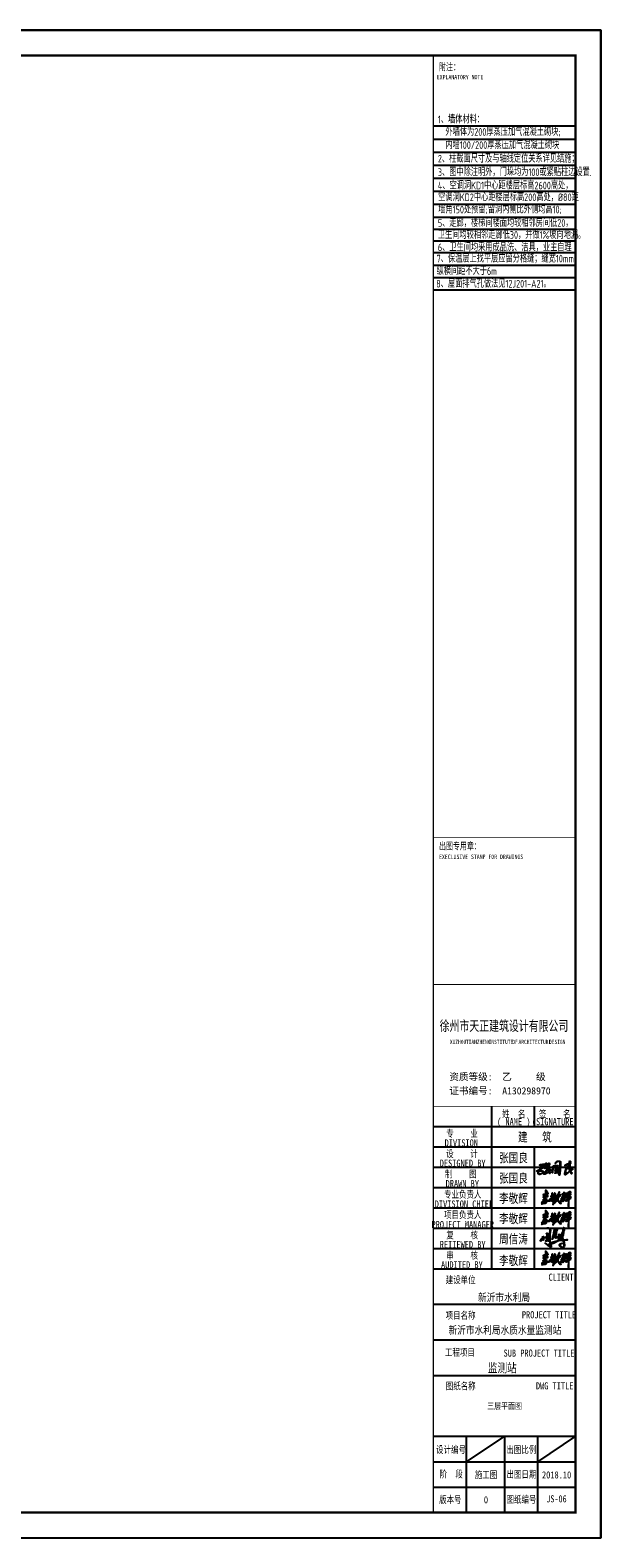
# Model space of a CAD drawing. Header units: inches. Extents: x 224620 to 3435104, y 247406 to 993300.
# Tile 59 of 110: x 312427 to 334909, y 513549 to 572949. Entities that reach past the tile are written whole.
import ezdxf
from ezdxf.enums import TextEntityAlignment as Align

# ---------------------------------------------------------------- set-up
doc = ezdxf.new("R2010")
doc.units = ezdxf.units.IN
doc.header["$MEASUREMENT"] = 0
for name, color, linetype in [('PUB_TEXT', 7, 'Continuous'), ('PUB_TITLE', 4, 'Continuous'), ('SHEET_TEXT', 3, 'Continuous'), ('TK', 7, 'Continuous'), ('细线', 135, 'Continuous')]:
    doc.layers.add(name, color=color, linetype=linetype)
doc.styles.add('-宋体', font='txt', dxfattribs={"width": 0.8})
doc.styles.add('TKHZ1', font='txt', dxfattribs={"width": 0.8})
doc.styles.add('TSSD_Dimension', font='Tssdeng.shx', dxfattribs={"width": 0.7, "bigfont": 'hztxt.shx'})
doc.styles.add('黑体', font='simhei.ttf')

# ---------------------------------------------------------------- blocks, each defined once
blk = doc.blocks.new('李敬辉')
h = blk.add_hatch(color=3)
h.paths.add_polyline_path([(3997, 950), (3920, 887), (3809, 793), (3730, 732), (3680, 669), (3670, 639), (3707, 622), (3817, 678), (3907, 708), (3970, 728), (3990, 743), (3996, 778), (4006, 824), (4012, 887), (4026, 937), (4017, 959)], flags=16)
h.paths.add_polyline_path([(4032, 1341), (3906, 1270), (3844, 1178), (3835, 1138), (3884, 1156), (3964, 1210), (4023, 1252), (4056, 1307)], flags=16)
h.paths.add_polyline_path([(3256, 1743), (3239, 1696), (3258, 1665), (3275, 1637), (3275, 1591), (3284, 1520), (3277, 1464), (3259, 1421), (3246, 1392), (3212, 1377), (3163, 1377), (3103, 1399), (3078, 1426), (3069, 1469), (3038, 1469), (3014, 1453), (3014, 1416), (3040, 1373), (3083, 1317), (3111, 1295), (3148, 1295), (3188, 1306), (3208, 1306), (3215, 1290), (3199, 1251), (3129, 1163), (3066, 1117), (3031, 1080), (2990, 1020), (2990, 980), (3003, 969), (3035, 1020), (3096, 1076), (3142, 1114), (3172, 1138), (3188, 1150), (3209, 1171), (3205, 1145), (3186, 1107), (3176, 1078), (3105, 1013), (3025, 946), (2962, 886), (2916, 846), (2880, 812), (2857, 774), (2851, 744), (2868, 730), (2914, 771), (3024, 864), (3095, 923), (3162, 988), (3200, 1041), (3222, 1053), (3243, 1067), (3270, 1067), (3247, 1030), (3206, 960), (3152, 893), (3048, 780), (2915, 625), (2820, 519), (2736, 377), (2707, 320), (2707, 272), (2718, 253), (2745, 249), (2858, 363), (2963, 495), (3041, 601), (3088, 652), (3116, 687), (3154, 721), (3170, 721), (3184, 707), (3175, 659), (3160, 609), (3147, 547), (3103, 439), (3103, 399), (3135, 384), (3182, 435), (3275, 581), (3338, 676), (3378, 766), (3378, 823), (3364, 834), (3343, 815), (3312, 748), (3275, 694), (3250, 664), (3234, 664), (3234, 707), (3218, 760), (3202, 787), (3172, 799), (3153, 812), (3179, 842), (3250, 929), (3319, 1013), (3341, 1063), (3341, 1107), (3311, 1130), (3282, 1137), (3266, 1131), (3254, 1148), (3273, 1225), (3292, 1259), (3301, 1289), (3335, 1338), (3427, 1418), (3515, 1502), (3560, 1542), (3578, 1592), (3558, 1616), (3526, 1589), (3484, 1558), (3440, 1527), (3401, 1491), (3374, 1469), (3350, 1456), (3337, 1472), (3337, 1534), (3337, 1591), (3328, 1653), (3312, 1690), (3293, 1724)])
h.paths.add_polyline_path([(2399, 950), (2324, 886), (2292, 840), (2298, 804), (2330, 753), (2348, 744), (2367, 785), (2389, 842), (2408, 898), (2408, 924), (2408, 940)], flags=16)
h.paths.add_polyline_path([(2726, 1379), (2628, 1264), (2489, 1113), (2318, 957), (2226, 889), (2165, 831), (2104, 784), (1997, 689), (2046, 668), (2184, 746), (2218, 770), (2264, 716), (2287, 696), (2287, 668), (2279, 641), (2242, 584), (2112, 461), (2008, 361), (1921, 281), (1873, 252), (1824, 186), (1872, 164), (1991, 251), (2139, 383), (2207, 458), (2250, 500), (2296, 552), (2321, 577), (2343, 577), (2377, 503), (2448, 397), (2527, 290), (2627, 189), (2710, 140), (2784, 108), (2854, 101), (2832, 152), (2738, 216), (2653, 296), (2536, 404), (2475, 502), (2432, 579), (2413, 645), (2404, 684), (2437, 807), (2461, 906), (2469, 996), (2497, 1033), (2598, 1129), (2672, 1200), (2749, 1286), (2777, 1329), (2777, 1381)])
h.paths.add_polyline_path([(1690, 731), (1619, 719), (1581, 687), (1558, 632), (1548, 602), (1587, 576), (1663, 612), (1729, 669), (1745, 726), (1710, 742)], flags=16)
h.paths.add_polyline_path([(1183, 736), (1135, 680), (1135, 638), (1188, 631), (1265, 671), (1344, 714), (1416, 757), (1452, 777), (1477, 766), (1477, 657), (1466, 577), (1446, 529), (1446, 489), (1492, 469), (1546, 469), (1627, 509), (1666, 542), (1716, 569), (1800, 611), (1824, 683), (1824, 776), (1789, 814), (1724, 836), (1652, 814), (1589, 754), (1566, 776), (1572, 820), (1640, 889), (1699, 938), (1799, 1002), (1910, 1063), (1967, 1097), (2021, 1122), (2063, 1142), (2097, 1155), (2128, 1145), (2135, 1119), (2057, 959), (1964, 794), (1870, 589), (1838, 503), (1787, 397), (1741, 285), (1721, 228), (1709, 228), (1705, 265), (1694, 299), (1697, 321), (1684, 346), (1673, 360), (1659, 385), (1666, 401), (1660, 415), (1641, 405), (1641, 366), (1657, 320), (1666, 251), (1666, 181), (1666, 123), (1666, 65), (1645, 8), (1645, -29), (1645, -69), (1667, -85), (1699, -69), (1726, -15), (1726, 32), (1737, 83), (1755, 130), (1775, 190), (1814, 304), (1860, 404), (1908, 513), (1944, 579), (1997, 689), (2070, 840), (2158, 998), (2228, 1081), (2316, 1178), (2428, 1344), (2506, 1504), (2572, 1639), (2617, 1733), (2617, 1790), (2589, 1821), (2560, 1810), (2511, 1746), (2429, 1501), (2313, 1303), (2260, 1229), (2233, 1187), (2195, 1227), (2139, 1254), (2094, 1236), (1926, 1150), (1797, 1074), (1564, 939), (1446, 862), (1288, 793), (1232, 768)])
h.paths.add_polyline_path([(1508, 1612), (1472, 1551), (1454, 1489), (1476, 1432), (1499, 1368), (1516, 1323), (1506, 1298), (1496, 1275), (1446, 1256), (1385, 1233), (1346, 1178), (1346, 1147), (1362, 1130), (1410, 1150), (1463, 1178), (1523, 1196), (1540, 1176), (1547, 1106), (1547, 1051), (1562, 1032), (1605, 1047), (1637, 1086), (1637, 1138), (1656, 1166), (1674, 1205), (1692, 1238), (1720, 1266), (1720, 1240), (1720, 1201), (1784, 1236), (1857, 1317), (1938, 1387), (2010, 1446), (2041, 1501), (2041, 1545), (1994, 1545), (1971, 1538), (1962, 1517), (1962, 1501), (1956, 1482), (1946, 1467), (1933, 1463), (1933, 1489), (1943, 1517), (1943, 1540), (1924, 1568), (1912, 1591), (1912, 1610), (1891, 1615), (1884, 1609), (1868, 1597), (1859, 1575), (1873, 1540), (1873, 1518), (1873, 1493), (1854, 1459), (1843, 1441), (1843, 1425), (1804, 1402), (1716, 1368), (1671, 1331), (1651, 1304), (1609, 1304), (1594, 1338), (1594, 1420), (1551, 1471), (1551, 1521), (1566, 1578), (1566, 1619), (1533, 1619)], flags=17)
h.paths.add_polyline_path([(168, 583), (175, 642), (267, 713), (435, 770), (553, 799), (624, 799), (670, 766), (663, 732), (608, 654), (516, 562), (471, 526), (471, 498), (528, 481), (650, 493), (809, 516), (986, 538), (1089, 557), (1146, 573), (1190, 544), (1209, 505), (1179, 451), (1103, 433), (971, 406), (838, 406), (676, 394), (617, 394), (617, 363), (653, 286), (663, 224), (644, 171), (597, 110), (500, 65), (399, 65), (276, 65), (187, 65), (113, 32), (0, 0), (31, 83), (125, 138), (254, 168), (377, 168), (435, 153), (527, 169), (556, 220), (527, 281), (446, 328), (376, 363), (288, 363), (223, 327), (138, 259), (75, 190), (16, 169), (-13, 199), (28, 265), (101, 356), (176, 421), (250, 449), (317, 467), (362, 491), (424, 559), (479, 605), (520, 656), (537, 689), (503, 689), (448, 663), (350, 616), (292, 607), (225, 582), (184, 576)])
h.paths.add_polyline_path([(454, 1236), (413, 1218), (373, 1179), (341, 1153), (323, 1137), (333, 1129), (391, 1139), (443, 1147), (467, 1163), (467, 1193), (467, 1221), (461, 1231)], flags=16)
h.paths.add_polyline_path([(585, 1900), (576, 1780), (576, 1654), (582, 1573), (582, 1527), (593, 1508), (633, 1521), (723, 1567), (788, 1589), (788, 1628), (741, 1727), (669, 1827), (623, 1882)], flags=16)
h.paths.add_polyline_path([(551, 2093), (510, 2034), (510, 1862), (521, 1723), (521, 1632), (521, 1554), (516, 1519), (503, 1492), (450, 1472), (374, 1447), (280, 1421), (207, 1395), (197, 1357), (229, 1324), (367, 1359), (439, 1381), (478, 1381), (500, 1370), (481, 1328), (411, 1299), (365, 1259), (303, 1210), (255, 1158), (215, 1107), (185, 1050), (185, 1017), (252, 1017), (370, 1048), (435, 1058), (448, 1044), (432, 976), (419, 915), (412, 872), (412, 836), (429, 822), (471, 841), (510, 895), (538, 969), (552, 1029), (565, 1083), (636, 1095), (742, 1103), (827, 1114), (890, 1121), (898, 1167), (892, 1200), (840, 1208), (742, 1208), (640, 1183), (591, 1162), (562, 1151), (543, 1162), (543, 1233), (552, 1266), (563, 1302), (577, 1349), (611, 1411), (686, 1450), (792, 1490), (880, 1536), (910, 1581), (878, 1632), (784, 1783), (711, 1896), (631, 2001), (590, 2061)])
h.paths.add_polyline_path([(4309, 1042), (4268, 1084), (4229, 1099), (4220, 1083), (4248, 1025), (4267, 1004), (4250, 960), (4210, 930), (4146, 875), (4101, 829), (4083, 811), (4083, 841), (4091, 910), (4113, 971), (4132, 1020), (4171, 1072), (4207, 1126), (4167, 1146), (4123, 1086), (4108, 1072), (4099, 1119), (4116, 1170), (4123, 1231), (4221, 1309), (4285, 1384), (4311, 1411), (4299, 1453), (4269, 1464), (4256, 1437), (4234, 1406), (4201, 1372), (4163, 1339), (4142, 1317), (4118, 1301), (4102, 1310), (4130, 1365), (4183, 1419), (4214, 1505), (4260, 1619), (4286, 1705), (4290, 1789), (4267, 1825), (4197, 1844), (4083, 1799), (3971, 1735), (3880, 1669), (3814, 1610), (3764, 1574), (3730, 1544), (3716, 1552), (3720, 1592), (3711, 1618), (3692, 1625), (3664, 1595), (3664, 1561), (3664, 1491), (3641, 1407), (3603, 1319), (3568, 1231), (3528, 1142), (3496, 1068), (3463, 1007), (3450, 962), (3450, 932), (3479, 913), (3518, 972), (3581, 1104), (3635, 1226), (3662, 1305), (3694, 1379), (3724, 1459), (3763, 1499), (3888, 1596), (3984, 1656), (4085, 1696), (4152, 1728), (4191, 1735), (4211, 1720), (4197, 1665), (4176, 1595), (4159, 1536), (4142, 1490), (4105, 1467), (4002, 1400), (3919, 1339), (3843, 1278), (3801, 1221), (3772, 1165), (3733, 1098), (3713, 1033), (3745, 1015), (3745, 995), (3782, 948), (3836, 988), (3823, 1038), (3885, 1080), (3966, 1126), (4002, 1150), (4028, 1143), (4028, 1072), (3992, 1011), (3905, 933), (3691, 755), (3588, 642), (3553, 606), (3526, 556), (3526, 503), (3567, 466), (3636, 475), (3747, 539), (3855, 601), (3933, 654), (3960, 654), (3979, 637), (3971, 581), (3967, 513), (3956, 416), (3944, 289), (3944, 132), (3935, 16), (3935, -185), (3935, -326), (3953, -425), (3953, -513), (3978, -562), (3997, -530), (3997, -405), (3997, -280), (4003, -149), (4003, -50), (4003, 47), (4013, 148), (4013, 282), (4018, 353), (4032, 518), (4036, 587), (4041, 625), (4073, 648), (4083, 698), (4092, 729), (4192, 815), (4287, 888), (4327, 955), (4344, 1002)])
for points in [[(168, 583), (175, 642), (267, 713), (435, 770), (553, 799), (624, 799), (670, 766), (663, 732), (608, 654), (516, 562), (471, 526), (471, 498), (528, 481), (650, 493), (809, 516), (986, 538), (1089, 557), (1146, 573), (1190, 544), (1209, 505), (1179, 451), (1103, 433), (971, 406), (838, 406), (676, 394), (617, 394), (617, 363), (653, 286), (663, 224), (644, 171), (597, 110), (500, 65), (399, 65), (276, 65), (187, 65), (113, 32), (0, 0), (31, 83), (125, 138), (254, 168), (377, 168), (435, 153), (527, 169), (556, 220), (527, 281), (446, 328), (376, 363), (288, 363), (223, 327), (138, 259), (75, 190), (16, 169), (-13, 199), (28, 265), (101, 356), (176, 421), (250, 449), (317, 467), (362, 491), (424, 559), (479, 605), (520, 656), (537, 689), (503, 689), (448, 663), (350, 616), (292, 607), (225, 582), (184, 576)], [(551, 2093), (510, 2034), (510, 1862), (521, 1723), (521, 1632), (521, 1554), (516, 1519), (503, 1492), (450, 1472), (374, 1447), (280, 1421), (207, 1395), (197, 1357), (229, 1324), (367, 1359), (439, 1381), (478, 1381), (500, 1370), (481, 1328), (411, 1299), (365, 1259), (303, 1210), (255, 1158), (215, 1107), (185, 1050), (185, 1017), (252, 1017), (370, 1048), (435, 1058), (448, 1044), (432, 976), (419, 915), (412, 872), (412, 836), (429, 822), (471, 841), (510, 895), (538, 969), (552, 1029), (565, 1083), (636, 1095), (742, 1103), (827, 1114), (890, 1121), (898, 1167), (892, 1200), (840, 1208), (742, 1208), (640, 1183), (591, 1162), (562, 1151), (543, 1162), (543, 1233), (552, 1266), (563, 1302), (577, 1349), (611, 1411), (686, 1450), (792, 1490), (880, 1536), (910, 1581), (878, 1632), (784, 1783), (711, 1896), (631, 2001), (590, 2061)], [(454, 1236), (413, 1218), (373, 1179), (341, 1153), (323, 1137), (333, 1129), (391, 1139), (443, 1147), (467, 1163), (467, 1193), (467, 1221), (461, 1231)], [(585, 1900), (576, 1780), (576, 1654), (582, 1573), (582, 1527), (593, 1508), (633, 1521), (723, 1567), (788, 1589), (788, 1628), (741, 1727), (669, 1827), (623, 1882)], [(1183, 736), (1135, 680), (1135, 638), (1188, 631), (1265, 671), (1344, 714), (1416, 757), (1452, 777), (1477, 766), (1477, 657), (1466, 577), (1446, 529), (1446, 489), (1492, 469), (1546, 469), (1627, 509), (1666, 542), (1716, 569), (1800, 611), (1824, 683), (1824, 776), (1789, 814), (1724, 836), (1652, 814), (1589, 754), (1566, 776), (1572, 820), (1640, 889), (1699, 938), (1799, 1002), (1910, 1063), (1967, 1097), (2021, 1122), (2063, 1142), (2097, 1155), (2128, 1145), (2135, 1119), (2057, 959), (1964, 794), (1870, 589), (1838, 503), (1787, 397), (1741, 285), (1721, 228), (1709, 228), (1705, 265), (1694, 299), (1697, 321), (1684, 346), (1673, 360), (1659, 385), (1666, 401), (1660, 415), (1641, 405), (1641, 366), (1657, 320), (1666, 251), (1666, 181), (1666, 123), (1666, 65), (1645, 8), (1645, -29), (1645, -69), (1667, -85), (1699, -69), (1726, -15), (1726, 32), (1737, 83), (1755, 130), (1775, 190), (1814, 304), (1860, 404), (1908, 513), (1944, 579), (1997, 689), (2070, 840), (2158, 998), (2228, 1081), (2316, 1178), (2428, 1344), (2506, 1504), (2572, 1639), (2617, 1733), (2617, 1790), (2589, 1821), (2560, 1810), (2511, 1746), (2429, 1501), (2313, 1303), (2260, 1229), (2233, 1187), (2195, 1227), (2139, 1254), (2094, 1236), (1926, 1150), (1797, 1074), (1564, 939), (1446, 862), (1288, 793), (1232, 768)], [(1508, 1612), (1472, 1551), (1454, 1489), (1476, 1432), (1499, 1368), (1516, 1323), (1506, 1298), (1496, 1275), (1446, 1256), (1385, 1233), (1346, 1178), (1346, 1147), (1362, 1130), (1410, 1150), (1463, 1178), (1523, 1196), (1540, 1176), (1547, 1106), (1547, 1051), (1562, 1032), (1605, 1047), (1637, 1086), (1637, 1138), (1656, 1166), (1674, 1205), (1692, 1238), (1720, 1266), (1720, 1240), (1720, 1201), (1784, 1236), (1857, 1317), (1938, 1387), (2010, 1446), (2041, 1501), (2041, 1545), (1994, 1545), (1971, 1538), (1962, 1517), (1962, 1501), (1956, 1482), (1946, 1467), (1933, 1463), (1933, 1489), (1943, 1517), (1943, 1540), (1924, 1568), (1912, 1591), (1912, 1610), (1891, 1615), (1884, 1609), (1868, 1597), (1859, 1575), (1873, 1540), (1873, 1518), (1873, 1493), (1854, 1459), (1843, 1441), (1843, 1425), (1804, 1402), (1716, 1368), (1671, 1331), (1651, 1304), (1609, 1304), (1594, 1338), (1594, 1420), (1551, 1471), (1551, 1521), (1566, 1578), (1566, 1619), (1533, 1619)], [(1690, 731), (1619, 719), (1581, 687), (1558, 632), (1548, 602), (1587, 576), (1663, 612), (1729, 669), (1745, 726), (1710, 742)], [(2726, 1379), (2628, 1264), (2489, 1113), (2318, 957), (2226, 889), (2165, 831), (2104, 784), (1997, 689), (2046, 668), (2184, 746), (2218, 770), (2264, 716), (2287, 696), (2287, 668), (2279, 641), (2242, 584), (2112, 461), (2008, 361), (1921, 281), (1873, 252), (1824, 186), (1872, 164), (1991, 251), (2139, 383), (2207, 458), (2250, 500), (2296, 552), (2321, 577), (2343, 577), (2377, 503), (2448, 397), (2527, 290), (2627, 189), (2710, 140), (2784, 108), (2854, 101), (2832, 152), (2738, 216), (2653, 296), (2536, 404), (2475, 502), (2432, 579), (2413, 645), (2404, 684), (2437, 807), (2461, 906), (2469, 996), (2497, 1033), (2598, 1129), (2672, 1200), (2749, 1286), (2777, 1329), (2777, 1381)], [(2399, 950), (2324, 886), (2292, 840), (2298, 804), (2330, 753), (2348, 744), (2367, 785), (2389, 842), (2408, 898), (2408, 924), (2408, 940)], [(3256, 1743), (3239, 1696), (3258, 1665), (3275, 1637), (3275, 1591), (3284, 1520), (3277, 1464), (3259, 1421), (3246, 1392), (3212, 1377), (3163, 1377), (3103, 1399), (3078, 1426), (3069, 1469), (3038, 1469), (3014, 1453), (3014, 1416), (3040, 1373), (3083, 1317), (3111, 1295), (3148, 1295), (3188, 1306), (3208, 1306), (3215, 1290), (3199, 1251), (3129, 1163), (3066, 1117), (3031, 1080), (2990, 1020), (2990, 980), (3003, 969), (3035, 1020), (3096, 1076), (3142, 1114), (3172, 1138), (3188, 1150), (3209, 1171), (3205, 1145), (3186, 1107), (3176, 1078), (3105, 1013), (3025, 946), (2962, 886), (2916, 846), (2880, 812), (2857, 774), (2851, 744), (2868, 730), (2914, 771), (3024, 864), (3095, 923), (3162, 988), (3200, 1041), (3222, 1053), (3243, 1067), (3270, 1067), (3247, 1030), (3206, 960), (3152, 893), (3048, 780), (2915, 625), (2820, 519), (2736, 377), (2707, 320), (2707, 272), (2718, 253), (2745, 249), (2858, 363), (2963, 495), (3041, 601), (3088, 652), (3116, 687), (3154, 721), (3170, 721), (3184, 707), (3175, 659), (3160, 609), (3147, 547), (3103, 439), (3103, 399), (3135, 384), (3182, 435), (3275, 581), (3338, 676), (3378, 766), (3378, 823), (3364, 834), (3343, 815), (3312, 748), (3275, 694), (3250, 664), (3234, 664), (3234, 707), (3218, 760), (3202, 787), (3172, 799), (3153, 812), (3179, 842), (3250, 929), (3319, 1013), (3341, 1063), (3341, 1107), (3311, 1130), (3282, 1137), (3266, 1131), (3254, 1148), (3273, 1225), (3292, 1259), (3301, 1289), (3335, 1338), (3427, 1418), (3515, 1502), (3560, 1542), (3578, 1592), (3558, 1616), (3526, 1589), (3484, 1558), (3440, 1527), (3401, 1491), (3374, 1469), (3350, 1456), (3337, 1472), (3337, 1534), (3337, 1591), (3328, 1653), (3312, 1690), (3293, 1724)], [(3997, 950), (3920, 887), (3809, 793), (3730, 732), (3680, 669), (3670, 639), (3707, 622), (3817, 678), (3907, 708), (3970, 728), (3990, 743), (3996, 778), (4006, 824), (4012, 887), (4026, 937), (4017, 959)], [(4032, 1341), (3906, 1270), (3844, 1178), (3835, 1138), (3884, 1156), (3964, 1210), (4023, 1252), (4056, 1307)]]:
    blk.add_lwpolyline(points, close=True)
for points in [[(4267, 1004), (4250, 960), (4210, 930), (4146, 875), (4101, 829), (4083, 811), (4083, 841), (4091, 910), (4113, 971), (4132, 1020), (4171, 1072), (4207, 1126), (4167, 1146), (4123, 1086), (4108, 1072), (4099, 1119), (4116, 1170), (4123, 1231), (4221, 1309), (4285, 1384), (4311, 1411), (4299, 1453), (4269, 1464), (4256, 1437), (4234, 1406), (4201, 1372), (4163, 1339), (4142, 1317), (4118, 1301), (4102, 1310), (4130, 1365), (4183, 1419), (4214, 1505), (4260, 1619), (4286, 1705), (4290, 1789), (4267, 1825), (4197, 1844), (4083, 1799), (3971, 1735), (3880, 1669), (3814, 1610), (3764, 1574), (3730, 1544), (3716, 1552), (3720, 1592), (3711, 1618), (3692, 1625), (3664, 1595), (3664, 1561), (3664, 1491), (3641, 1407), (3603, 1319), (3568, 1231), (3528, 1142), (3496, 1068), (3463, 1007), (3450, 962), (3450, 932), (3479, 913), (3518, 972), (3581, 1104), (3635, 1226), (3662, 1305), (3694, 1379), (3724, 1459), (3763, 1499), (3888, 1596), (3984, 1656), (4085, 1696), (4152, 1728), (4191, 1735), (4211, 1720), (4197, 1665), (4176, 1595), (4159, 1536), (4142, 1490), (4105, 1467), (4002, 1400), (3919, 1339), (3843, 1278), (3801, 1221), (3772, 1165), (3733, 1098), (3713, 1033), (3745, 1015), (3745, 995), (3782, 948), (3836, 988), (3823, 1038), (3885, 1080), (3966, 1126), (4002, 1150), (4028, 1143), (4028, 1072), (3992, 1011), (3905, 933), (3691, 755), (3588, 642), (3553, 606), (3526, 556), (3526, 503), (3567, 466), (3636, 475), (3747, 539), (3855, 601), (3933, 654), (3960, 654), (3979, 637), (3971, 581), (3967, 513), (3956, 416), (3944, 289), (3944, 132), (3935, 16), (3935, -185), (3935, -326), (3953, -425), (3953, -513), (3978, -562), (3997, -530), (3997, -405), (3997, -280), (4003, -149), (4003, -50), (4003, 47), (4013, 148), (4013, 282), (4018, 353), (4032, 518), (4036, 587), (4041, 625), (4073, 648), (4083, 698), (4092, 729), (4192, 815), (4287, 888), (4327, 955), (4344, 1002), (4309, 1042)], [(4309, 1042), (4268, 1084), (4229, 1099), (4220, 1083), (4248, 1025), (4267, 1004)]]:
    blk.add_lwpolyline(points)
blk = doc.blocks.new('A$C1A962DD0')
at = {"linetype": 'Continuous'}
h = blk.add_hatch(color=256, dxfattribs=at)
h.paths.add_polyline_path([(92, 26), (90, 27), (74, 18), (94, 7), (95, 12)], flags=16)
h.paths.add_polyline_path([(91, 31), (90, 32), (88, 32), (78, 24), (80, 23), (90, 27)], flags=17)
h.paths.add_polyline_path([(197, 78), (195, 79), (175, 68), (174, 66), (176, 65), (202, 69), (203, 71), (197, 76)], flags=16)
h.paths.add_polyline_path([(129, 97), (128, 98), (128, 96)], flags=16)
h.paths.add_polyline_path([(134, 103), (132, 104), (129, 99), (130, 98)], flags=16)
h.paths.add_polyline_path([(187, 105), (186, 106), (184, 104), (185, 102)], flags=16)
h.paths.add_polyline_path([(81, 105), (79, 106), (68, 101), (64, 96), (61, 88), (62, 87), (67, 91), (70, 91), (70, 88), (58, 73), (55, 67), (56, 64), (66, 72), (72, 72), (76, 64), (82, 68), (83, 73), (81, 82)], flags=16)
h.paths.add_polyline_path([(190, 108), (189, 110), (187, 107), (188, 106)], flags=16)
h.paths.add_polyline_path([(201, 110), (199, 111), (188, 100), (188, 96), (192, 95), (196, 99)], flags=16)
h.paths.add_polyline_path([(207, 137), (205, 138), (192, 117), (189, 111), (190, 109), (204, 119)], flags=16)
h.paths.add_polyline_path([(214, 171), (212, 172), (212, 157), (215, 162)], flags=16)
h.paths.add_polyline_path([(140, 172), (145, 172), (154, 166), (154, 160), (142, 139), (146, 138), (147, 136), (138, 123), (140, 122), (145, 124), (146, 121), (133, 105), (145, 105), (148, 102), (145, 92), (147, 91), (154, 95), (154, 92), (141, 86), (140, 91), (144, 99), (143, 101), (136, 100), (129, 90), (125, 90), (124, 95), (139, 116), (137, 117), (133, 115), (130, 119), (139, 129), (140, 131), (136, 131), (135, 134), (139, 138), (150, 158), (149, 165), (147, 165), (144, 168), (140, 168), (133, 161), (126, 148), (118, 111), (114, 81), (110, 76), (113, 107), (118, 114), (125, 149), (133, 167)], flags=17)
h.paths.add_polyline_path([(208, 183), (211, 183), (218, 169), (218, 161), (211, 146), (210, 130), (208, 125), (209, 114), (194, 89), (206, 89), (204, 85), (199, 81), (204, 77), (209, 69), (230, 71), (240, 74), (245, 72), (243, 68), (211, 64), (217, 46), (220, 17), (217, 7), (211, 1), (201, 0), (191, 3), (178, 15), (173, 22), (173, 26), (179, 32), (189, 35), (199, 35), (181, 29), (176, 24), (182, 12), (187, 7), (197, 2), (205, 2), (213, 7), (216, 15), (216, 29), (211, 54), (205, 65), (194, 65), (164, 60), (119, 40), (120, 42), (125, 43), (146, 54), (142, 55), (114, 46), (101, 40), (94, 35), (94, 32), (96, 30), (104, 35), (107, 35), (117, 40), (111, 36), (103, 34), (100, 31), (98, 31), (95, 27), (99, 12), (99, 5), (97, 2), (93, 2), (70, 16), (53, 32), (43, 39), (54, 34), (68, 22), (70, 22), (72, 25), (89, 37), (85, 61), (83, 64), (77, 60), (72, 59), (70, 69), (65, 68), (56, 59), (51, 59), (51, 64), (62, 80), (61, 82), (57, 80), (55, 82), (61, 95), (60, 97), (30, 84), (27, 81), (27, 71), (25, 66), (23, 66), (24, 79), (21, 80), (12, 75), (3, 66), (4, 59), (0, 64), (0, 68), (8, 76), (23, 85), (19, 97), (22, 97), (26, 93), (28, 99), (26, 91), (28, 88), (45, 94), (58, 100), (63, 104), (63, 123), (60, 126), (59, 124), (57, 124), (56, 128), (58, 130), (62, 130), (65, 127), (67, 119), (67, 105), (80, 111), (78, 113), (72, 113), (71, 115), (82, 116), (85, 136), (88, 145), (88, 160), (77, 172), (69, 177), (63, 176), (58, 173), (62, 178), (66, 180), (73, 179), (78, 176), (90, 164), (92, 158), (90, 138), (86, 123), (87, 110), (85, 108), (85, 77), (86, 73), (88, 72), (93, 77), (94, 76), (87, 67), (92, 42), (95, 40), (117, 51), (165, 64), (193, 82), (190, 86), (191, 92), (187, 93), (184, 96), (183, 100), (175, 87), (170, 73), (168, 71), (166, 72), (169, 95), (169, 119), (171, 121), (173, 120), (173, 91), (191, 118), (207, 146)])
for points in [[(208, 183), (211, 183), (218, 169), (218, 161), (211, 146), (210, 130), (208, 125), (209, 114), (194, 89), (206, 89), (204, 85), (199, 81), (204, 77), (209, 69), (230, 71), (240, 74), (245, 72), (243, 68), (211, 64), (217, 46), (220, 17), (217, 7), (211, 1), (201, 0), (191, 3), (178, 15), (173, 22), (173, 26), (179, 32), (189, 35), (199, 35), (181, 29), (176, 24), (182, 12), (187, 7), (197, 2), (205, 2), (213, 7), (216, 15), (216, 29), (211, 54), (205, 65), (194, 65), (164, 60), (119, 40), (120, 42), (125, 43), (146, 54), (142, 55), (114, 46), (101, 40), (94, 35), (94, 32), (96, 30), (104, 35), (107, 35), (117, 40), (111, 36), (103, 34), (100, 31), (98, 31), (95, 27), (99, 12), (99, 5), (97, 2), (93, 2), (70, 16), (53, 32), (43, 39), (54, 34), (68, 22), (70, 22), (72, 25), (89, 37), (85, 61), (83, 64), (77, 60), (72, 59), (70, 69), (65, 68), (56, 59), (51, 59), (51, 64), (62, 80), (61, 82), (57, 80), (55, 82), (61, 95), (60, 97), (30, 84), (27, 81), (27, 71), (25, 66), (23, 66), (24, 79), (21, 80), (12, 75), (3, 66), (4, 59), (0, 64), (0, 68), (8, 76), (23, 85), (19, 97), (22, 97), (26, 93), (28, 99), (26, 91), (28, 88), (45, 94), (58, 100), (63, 104), (63, 123), (60, 126), (59, 124), (57, 124), (56, 128), (58, 130), (62, 130), (65, 127), (67, 119), (67, 105), (80, 111), (78, 113), (72, 113), (71, 115), (82, 116), (85, 136), (88, 145), (88, 160), (77, 172), (69, 177), (63, 176), (58, 173), (62, 178), (66, 180), (73, 179), (78, 176), (90, 164), (92, 158), (90, 138), (86, 123), (87, 110), (85, 108), (85, 77), (86, 73), (88, 72), (93, 77), (94, 76), (87, 67), (92, 42), (95, 40), (117, 51), (165, 64), (193, 82), (190, 86), (191, 92), (187, 93), (184, 96), (183, 100), (175, 87), (170, 73), (168, 71), (166, 72), (169, 95), (169, 119), (171, 121), (173, 120), (173, 91), (191, 118), (207, 146), (208, 183)], [(140, 172), (145, 172), (154, 166), (154, 160), (142, 139), (146, 138), (147, 136), (138, 123), (140, 122), (145, 124), (146, 121), (133, 105), (145, 105), (148, 102), (145, 92), (147, 91), (154, 95), (154, 92), (141, 86), (140, 91), (144, 99), (143, 101), (136, 100), (129, 90), (125, 90), (124, 95), (139, 116), (137, 117), (133, 115), (130, 119), (139, 129), (140, 131), (136, 131), (135, 134), (139, 138), (150, 158), (149, 165), (147, 165), (144, 168), (140, 168), (133, 161), (126, 148), (118, 111), (114, 81), (110, 76), (113, 107), (118, 114), (125, 149), (133, 167), (140, 172)], [(207, 137), (205, 138), (192, 117), (189, 111), (190, 109), (204, 119), (207, 137)], [(214, 171), (212, 172), (212, 157), (215, 162), (214, 171)], [(81, 105), (79, 106), (68, 101), (64, 96), (61, 88), (62, 87), (67, 91), (70, 91), (70, 88), (58, 73), (55, 67), (56, 64), (66, 72), (72, 72), (76, 64), (82, 68), (83, 73), (81, 82), (81, 105)], [(92, 26), (90, 27), (74, 18), (94, 7), (95, 12), (92, 26)], [(91, 31), (90, 32), (88, 32), (78, 24), (80, 23), (90, 27), (91, 31)], [(129, 97), (128, 98), (128, 96), (129, 97)], [(134, 103), (132, 104), (129, 99), (130, 98), (134, 103)], [(197, 78), (195, 79), (175, 68), (174, 66), (176, 65), (202, 69), (203, 71), (197, 76), (197, 78)], [(187, 105), (186, 106), (184, 104), (185, 102), (187, 105)], [(190, 108), (189, 110), (187, 107), (188, 106), (190, 108)], [(201, 110), (199, 111), (188, 100), (188, 96), (192, 95), (196, 99), (201, 110)]]:
    blk.add_lwpolyline(points, dxfattribs=at)
blk = doc.blocks.new('张国良')
at = {"linetype": 'Continuous'}
h = blk.add_hatch(color=256, dxfattribs=at)
h.paths.add_polyline_path([(70, 138), (69, 139), (51, 139), (41, 137), (38, 134), (35, 122), (37, 113), (40, 110), (50, 110), (64, 114), (77, 122), (82, 127), (82, 132), (78, 137)], flags=16)
h.paths.add_polyline_path([(221, 144), (221, 146), (219, 147), (208, 139), (212, 137), (222, 137), (223, 140)], flags=16)
h.paths.add_polyline_path([(45, 149), (43, 150), (25, 139), (38, 138)], flags=16)
h.paths.add_polyline_path([(151, 155), (150, 156), (144, 155), (137, 149), (139, 142), (143, 138), (156, 149)], flags=16)
h.paths.add_polyline_path([(366, 158), (365, 159), (344, 158), (342, 155), (347, 144), (350, 143), (365, 155), (367, 157)], flags=16)
h.paths.add_polyline_path([(367, 161), (373, 161), (374, 158), (350, 141), (358, 124), (360, 122), (362, 125), (364, 114), (363, 113), (359, 117), (346, 138), (334, 128), (328, 125), (335, 133), (337, 133), (345, 140), (345, 143), (340, 153), (341, 159)])
h.paths.add_polyline_path([(209, 163), (207, 164), (205, 161), (204, 152), (206, 150)], flags=16)
h.paths.add_polyline_path([(216, 166), (214, 167), (212, 165), (209, 148), (209, 145), (212, 144), (218, 150), (218, 155), (219, 153), (221, 153), (223, 161), (221, 162), (221, 164)], flags=16)
h.paths.add_polyline_path([(76, 172), (77, 173), (68, 173), (63, 169), (60, 164), (64, 164)], flags=16)
h.paths.add_polyline_path([(78, 174), (77, 175), (77, 173)], flags=16)
h.paths.add_polyline_path([(335, 185), (333, 186), (321, 180), (323, 172), (325, 171), (330, 176)], flags=16)
h.paths.add_polyline_path([(333, 189), (335, 190), (338, 187), (338, 183), (319, 160), (317, 160), (317, 163), (322, 172), (321, 175), (318, 177), (313, 173), (307, 156), (299, 117), (299, 107), (301, 106), (323, 123), (325, 123), (310, 109), (308, 109), (303, 103), (300, 102), (296, 106), (296, 119), (309, 171), (317, 181)])
h.paths.add_polyline_path([(217, 189), (216, 190), (216, 188)], flags=16)
h.paths.add_polyline_path([(80, 189), (78, 190), (60, 180), (50, 172), (54, 171), (64, 173)], flags=16)
h.paths.add_polyline_path([(180, 190), (181, 190), (182, 179), (179, 167), (175, 122), (173, 125)])
h.paths.add_polyline_path([(342, 213), (341, 214), (341, 212)], flags=16)
h.paths.add_polyline_path([(142, 213), (141, 214), (128, 205), (117, 185), (117, 182), (113, 175), (119, 175), (128, 182), (141, 200), (143, 206)], flags=16)
h.paths.add_polyline_path([(114, 218), (115, 218), (113, 196), (110, 183), (111, 175), (114, 178), (119, 193), (125, 204), (131, 211), (139, 216), (143, 216), (147, 211), (147, 207), (135, 185), (126, 177), (131, 175), (132, 168), (123, 150), (117, 145), (93, 113), (96, 111), (102, 113), (111, 120), (139, 135), (139, 138), (135, 146), (136, 154), (144, 157), (154, 156), (158, 150), (155, 144), (144, 135), (153, 117), (150, 115), (142, 132), (140, 133), (100, 110), (89, 109), (97, 123), (101, 125), (104, 133), (124, 157), (130, 170), (130, 173), (128, 175), (116, 172), (103, 164), (99, 164), (100, 167), (108, 171), (107, 180), (110, 189), (110, 199), (113, 212), (110, 213), (88, 195), (73, 180), (74, 177), (86, 179), (86, 176), (71, 165), (53, 156), (43, 142), (44, 139), (54, 142), (67, 142), (82, 137), (85, 134), (86, 128), (80, 120), (68, 113), (52, 108), (39, 108), (35, 112), (33, 118), (34, 125), (38, 135), (24, 136), (21, 138), (21, 140), (54, 159), (61, 169), (49, 170), (47, 171), (47, 173), (56, 180), (65, 184), (91, 201), (90, 203), (70, 202), (50, 198), (48, 199), (56, 201), (58, 203), (81, 206), (90, 206), (96, 204)])
h.paths.add_polyline_path([(229, 238), (239, 238), (252, 235), (254, 233), (255, 209), (249, 158), (247, 110), (245, 108), (245, 100), (242, 100), (236, 115), (229, 125), (208, 119), (198, 118), (202, 121), (224, 126), (228, 129), (225, 135), (211, 135), (201, 137), (199, 141), (204, 142), (204, 163), (211, 170), (216, 188), (214, 190), (203, 189), (197, 192), (196, 195), (203, 193), (227, 194), (226, 191), (218, 187), (214, 176), (214, 170), (220, 168), (226, 160), (226, 155), (220, 147), (222, 145), (224, 147), (227, 145), (225, 146), (223, 142), (230, 130), (239, 132), (241, 131), (232, 126), (242, 109), (244, 117), (244, 138), (252, 200), (252, 231), (250, 233), (241, 235), (228, 235), (218, 230), (206, 219), (204, 215), (205, 220), (213, 229), (223, 236)])
h.paths.add_polyline_path([(344, 240), (348, 237), (351, 233), (351, 231), (347, 231), (347, 229), (352, 224), (352, 213), (347, 206), (345, 192), (345, 169), (342, 162), (339, 162), (342, 168), (343, 199), (345, 208), (348, 213), (345, 214), (343, 211), (341, 211), (340, 213), (322, 207), (307, 199), (301, 194), (298, 195), (316, 207), (344, 218), (345, 220), (341, 223), (340, 227), (342, 227), (345, 223), (345, 230), (347, 232), (344, 237)])
for points in [[(114, 218), (115, 218), (113, 196), (110, 183), (111, 175), (114, 178), (119, 193), (125, 204), (131, 211), (139, 216), (143, 216), (147, 211), (147, 207), (135, 185), (126, 177), (131, 175), (132, 168), (123, 150), (117, 145), (93, 113), (96, 111), (102, 113), (111, 120), (139, 135), (139, 138), (135, 146), (136, 154), (144, 157), (154, 156), (158, 150), (155, 144), (144, 135), (153, 117), (150, 115), (142, 132), (140, 133), (100, 110), (89, 109), (97, 123), (101, 125), (104, 133), (124, 157), (130, 170), (130, 173), (128, 175), (116, 172), (103, 164), (99, 164), (100, 167), (108, 171), (107, 180), (110, 189), (110, 199), (113, 212), (110, 213), (88, 195), (73, 180), (74, 177), (86, 179), (86, 176), (71, 165), (53, 156), (43, 142), (44, 139), (54, 142), (67, 142), (82, 137), (85, 134), (86, 128), (80, 120), (68, 113), (52, 108), (39, 108), (35, 112), (33, 118), (34, 125), (38, 135), (24, 136), (21, 138), (21, 140), (54, 159), (61, 169), (49, 170), (47, 171), (47, 173), (56, 180), (65, 184), (91, 201), (90, 203), (70, 202), (50, 198), (48, 199), (56, 201), (58, 203), (81, 206), (90, 206), (96, 204), (114, 218)], [(45, 149), (43, 150), (25, 139), (38, 138), (45, 149)], [(80, 189), (78, 190), (60, 180), (50, 172), (54, 171), (64, 173), (80, 189)], [(76, 172), (77, 173), (68, 173), (63, 169), (60, 164), (64, 164), (76, 172)], [(78, 174), (77, 175), (77, 173), (78, 174)], [(142, 213), (141, 214), (128, 205), (117, 185), (117, 182), (113, 175), (119, 175), (128, 182), (141, 200), (143, 206), (142, 213)], [(151, 155), (150, 156), (144, 155), (137, 149), (139, 142), (143, 138), (156, 149), (151, 155)], [(180, 190), (181, 190), (182, 179), (179, 167), (175, 122), (173, 125), (180, 190)], [(229, 238), (239, 238), (252, 235), (254, 233), (255, 209), (249, 158), (247, 110), (245, 108), (245, 100), (242, 100), (236, 115), (229, 125), (208, 119), (198, 118), (202, 121), (224, 126), (228, 129), (225, 135), (211, 135), (201, 137), (199, 141), (204, 142), (204, 163), (211, 170), (216, 188), (214, 190), (203, 189), (197, 192), (196, 195), (203, 193), (227, 194), (226, 191), (218, 187), (214, 176), (214, 170), (220, 168), (226, 160), (226, 155), (220, 147), (222, 145), (224, 147), (227, 145), (225, 146), (223, 142), (230, 130), (239, 132), (241, 131), (232, 126), (242, 109), (244, 117), (244, 138), (252, 200), (252, 231), (250, 233), (241, 235), (228, 235), (218, 230), (206, 219), (204, 215), (205, 220), (213, 229), (223, 236), (229, 238)], [(209, 163), (207, 164), (205, 161), (204, 152), (206, 150), (209, 163)], [(216, 166), (214, 167), (212, 165), (209, 148), (209, 145), (212, 144), (218, 150), (218, 155), (219, 153), (221, 153), (223, 161), (221, 162), (221, 164), (216, 166)], [(217, 189), (216, 190), (216, 188), (217, 189)], [(333, 189), (335, 190), (338, 187), (338, 183), (319, 160), (317, 160), (317, 163), (322, 172), (321, 175), (318, 177), (313, 173), (307, 156), (299, 117), (299, 107), (301, 106), (323, 123), (325, 123), (310, 109), (308, 109), (303, 103), (300, 102), (296, 106), (296, 119), (309, 171), (317, 181), (333, 189)], [(344, 240), (348, 237), (351, 233), (351, 231), (347, 231), (347, 229), (352, 224), (352, 213), (347, 206), (345, 192), (345, 169), (342, 162), (339, 162), (342, 168), (343, 199), (345, 208), (348, 213), (345, 214), (343, 211), (341, 211), (340, 213), (322, 207), (307, 199), (301, 194), (298, 195), (316, 207), (344, 218), (345, 220), (341, 223), (340, 227), (342, 227), (345, 223), (345, 230), (347, 232), (344, 237), (344, 240)], [(335, 185), (333, 186), (321, 180), (323, 172), (325, 171), (330, 176), (335, 185)], [(367, 161), (373, 161), (374, 158), (350, 141), (358, 124), (360, 122), (362, 125), (364, 114), (363, 113), (359, 117), (346, 138), (334, 128), (328, 125), (335, 133), (337, 133), (345, 140), (345, 143), (340, 153), (341, 159), (367, 161)], [(342, 213), (341, 214), (341, 212), (342, 213)], [(366, 158), (365, 159), (344, 158), (342, 155), (347, 144), (350, 143), (365, 155), (367, 157), (366, 158)], [(70, 138), (69, 139), (51, 139), (41, 137), (38, 134), (35, 122), (37, 113), (40, 110), (50, 110), (64, 114), (77, 122), (82, 127), (82, 132), (78, 137), (70, 138)], [(221, 144), (221, 146), (219, 147), (208, 139), (212, 137), (222, 137), (223, 140), (221, 144)]]:
    blk.add_lwpolyline(points, dxfattribs=at)
blk = doc.blocks.new('wrtgtg')
at = {"color": 4}
for p, q in [((7804, -4841), (7804, 52559)), ((7804, -2434), (7804, -2434)), ((2146, -4841), (7804, -4841))]:
    blk.add_line(p, q, dxfattribs=at)
at = {"color": 251}
for p, q in [((5004, -1841), (3504, -2841)), ((7804, -1841), (6304, -2841))]:
    blk.add_line(p, q, dxfattribs=at)
at = {"layer": 'PUB_TITLE'}
for p, q in [((-75296, 53559), (8804, 53559)), ((8804, 53559), (8804, -5841)), ((2204, 52559), (7804, 52559)), ((2204, 52559), (7804, 52559)), ((7804, -4841), (7804, 52559)), ((4504, 4748), (4504, 11159)), ((6187, 10359), (6187, 11159)), ((2204, 10359), (7804, 10359)), ((2204, 9559), (7804, 9559)), ((6187, 4748), (6187, 9559)), ((2204, 8759), (7804, 8759)), ((2204, 7959), (7804, 7959)), ((2204, 7159), (7804, 7159)), ((2204, 6359), (7804, 6359)), ((2204, 5559), (7804, 5559)), ((2204, 4759), (7804, 4759)), ((2204, 4759), (7804, 4759)), ((2204, 3359), (7804, 3359)), ((2204, 1959), (7804, 1959)), ((2204, 559), (7804, 559)), ((2204, -1841), (7804, -1841)), ((3504, -1841), (3504, -4841)), ((5004, -1841), (5004, -4841)), ((6304, -1841), (6304, -4841)), ((2204, -2841), (7804, -2841)), ((2204, -3841), (7804, -3841))]:
    blk.add_line(p, q, dxfattribs=at)
blk.add_lwpolyline([(-75296, -5841), (8804, -5841), (8804, 53559), (-75296, 53559)], close=True, dxfattribs=at)
at = {"layer": 'PUB_TITLE', "const_width": 100}
blk.add_lwpolyline([(-72796, -4841), (7804, -4841), (7804, 52559), (-72796, 52559)], close=True, dxfattribs=at)
at = {"layer": 'PUB_TITLE'}
for points, const_width in [([(2204, -4841), (2204, 52559)], 50), ([(2204, 21759), (7804, 21759)], 29.7), ([(2204, 15959), (7804, 15959)], 29.7), ([(2204, 11159), (7804, 11159)], 29.7), ([(2204, 4759), (7804, 4759)], 29.7)]:
    blk.add_lwpolyline(points, dxfattribs=dict(at, const_width=const_width))
at = {"linetype": 'Continuous', "xscale": 4, "yscale": 4, "zscale": 4}
blk.add_blockref('张国良', (6200, 8052), dxfattribs=at)
for name, p, xscale, yscale, zscale in [('李敬辉', (6484, 7310), 0.264000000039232, 0.264000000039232, 0.264000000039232), ('李敬辉', (6484, 6510), 0.264000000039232, 0.264000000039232, 0.264000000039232), ('A$C1A962DD0', (6423, 5598), 4.320000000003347, 4.320000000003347, 4.320000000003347), ('李敬辉', (6484, 4910), 0.264000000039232, 0.264000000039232, 0.264000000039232)]:
    blk.add_blockref(name, p, dxfattribs=dict(xscale=xscale, yscale=yscale, zscale=zscale))
at = {"style": '黑体', "width": 0.8}
for s, height, p in [('XUZHOU', 164.3, (2858, 13617)), ('TIANZHENG', 164.3, (3491, 13617)), ('INSTITUTE', 164.3, (4385, 13617)), ('OF', 164.3, (5314, 13617)), ('ARCHITECTURE', 164.29, (5561, 13617)), ('DESIGN', 164.3, (6764, 13617))]:
    blk.add_text(s, height=height, dxfattribs=at).set_placement(p)
at = {"layer": 'SHEET_TEXT', "style": '-宋体', "width": 0.75}
blk.add_text('徐州市天正建筑设计有限公司', height=400, dxfattribs=at).set_placement((4987, 14131), align=Align.CENTER)
at = {"layer": 'TK'}
for s, height, style, width, p in [('附注：', 280, 'TKHZ1', 0.7, (2431, 51973)), ('出图专用章：', 280, 'TKHZ1', 0.7, (2431, 21279)), ('EXECLUSIVE STAMP FOR DRAWINGS', 175, 'TKHZ1', 0.8, (2431, 20904)), ('建设单位', 280, '-宋体', 0.75, (2693, 4184)), ('CLIENT', 280, '-宋体', 0.75, (6743, 4289, 0)), ('项目名称', 280, '-宋体', 0.75, (2692, 2782)), ('PROJECT TITLE', 280, '-宋体', 0.75, (5693, 2808, 0)), ('图纸名称', 280, '-宋体', 0.75, (2695, 2)), ('DWG TITLE', 280, '-宋体', 0.75, (6245, 7, 0)), ('设计编号', 280, '-宋体', 0.75, (2313, -2504, 0)), ('出图比例', 280, '-宋体', 0.75, (5084, -2507, 0)), ('阶  段', 280, '-宋体', 0.75, (2449, -3467, 0)), ('施工图', 280, '-宋体', 0.75, (3839, -3495, 0)), ('出图日期', 280, '-宋体', 0.75, (5087, -3478, 0)), ('版本号', 280, '-宋体', 0.75, (2433, -4475, 0)), ('图纸编号', 280, '-宋体', 0.75, (5091, -4469, 0)), ('0', 280, '-宋体', 0.75, (4197, -4483, 0))]:
    blk.add_text(s, height=height, dxfattribs=dict(at, style=style, width=width)).set_placement(p)
for s, height, style, width, p in [('EXPLANATORY NOTE', 175, 'TKHZ1', 0.8, (3257, 51710)), ('( NAME )', 280, '-宋体', 0.75, (5373, 10533)), ('姓  名', 280, '-宋体', 0.75, (5373, 10869)), ('(SIGNATURE)', 280, '-宋体', 0.75, (6990, 10533)), ('签    名', 280, '-宋体', 0.75, (6990, 10869)), ('专    业', 280, '-宋体', 0.75, (3339, 10099)), ('DIVISION ', 280, '-宋体', 0.75, (3388, 9719)), ('设    计', 280, '-宋体', 0.75, (3331, 9299)), ('DESIGNED BY', 280, '-宋体', 0.75, (3360, 8921)), ('张国良', 350, 'TKHZ1', 0.8, (5362, 9141)), ('制    图    ', 280, '-宋体', 0.75, (3611, 8503)), ('张国良', 350, 'TKHZ1', 0.8, (5362, 8341)), ('专业负责人', 280, '-宋体', 0.75, (3364, 7700)), ('DRAWN BY', 280, '-宋体', 0.75, (3347, 8116)), ('李敬辉', 350, 'TKHZ1', 0.8, (5362, 7541)), ('DIVISION CHIEF', 280, '-宋体', 0.75, (3410, 7311)), ('PROJECT MANAGER', 280, '-宋体', 0.75, (3364, 6501)), ('项目负责人', 280, '-宋体', 0.75, (3364, 6900)), ('李敬辉', 350, 'TKHZ1', 0.8, (5362, 6741)), ('复    核', 280, '-宋体', 0.75, (3339, 6100)), ('周信涛', 350, 'TKHZ1', 0.8, (5362, 5941)), ('REIIEWED BY', 280, '-宋体', 0.75, (3361, 5715)), ('审    核', 280, '-宋体', 0.75, (3338, 5300)), ('李敬辉', 350, 'TKHZ1', 0.8, (5362, 5094)), ('AUDITED BY', 280, '-宋体', 0.75, (3330, 4916)), ('工程项目', 280, '-宋体', 0.75, (3252, 1473)), ('SUB PROJECT TITLE', 280, '-宋体', 0.75, (6369, 1438))]:
    blk.add_text(s, height=height, dxfattribs=dict(at, style=style, width=width)).set_placement(p, align=Align.MIDDLE)
at = {"layer": 'TK', "style": '-宋体'}
for s, p in [('资质等级:  乙     级', (2836, 12185)), ('证书编号:  A130298970', (2836, 11630))]:
    blk.add_text(s, height=280, dxfattribs=at).set_placement(p)
at = {"layer": 'TK'}
for s, height, style, width, p in [('建   筑', 350, 'TKHZ1', 0.8, (6205, 9774)), ('新沂市水利局', 304.9, 'TKHZ1', 0.8, (4991, 3479)), ('新沂市水利局水质水量监测站', 304.92, 'TKHZ1', 0.8, (5024, 2192)), ('监测站', 350, 'TKHZ1', 0.8, (4923, 680)), ('2018.10', 280, '-宋体', 0.75, (7062, -3501))]:
    blk.add_text(s, height=height, dxfattribs=dict(at, style=style, width=width)).set_placement(p, align=Align.CENTER)

msp = doc.modelspace()

# ---------------------------------------------------------------- linework, layer by layer
at = {"layer": '细线'}
for points in [[(328309, 569181.5), (333909, 569181.5)], [(328309, 568655), (333909, 568655)], [(328309, 568143.7), (333909, 568143.7)], [(328309, 568143.7), (333909, 568143.7)], [(328309, 568143.7), (333909, 568143.7)], [(328309, 567632.4), (333909, 567632.4)], [(328309, 567121.1), (333909, 567121.1)], [(328309, 566609.8), (333909, 566609.8)], [(328309, 566098.5), (333909, 566098.5)], [(328309, 565587.2), (333909, 565587.2)], [(328309, 565103), (333909, 565103)], [(328309, 564645.2), (333909, 564645.2)], [(328309, 564187.4), (333909, 564187.4)], [(328309, 564187.4), (333909, 564187.4)], [(328309, 563694.5), (333909, 563694.5)], [(328309, 563201.6), (333909, 563201.6)], [(328309, 562711.8), (333909, 562711.8)]]:
    msp.add_lwpolyline(points, dxfattribs=at)

# ---------------------------------------------------------------- block references
msp.add_blockref('wrtgtg', (326104.7, 519390))

# ---------------------------------------------------------------- texts
at = {"style": 'TKHZ1', "width": 0.8}
msp.add_text('三层平面图', height=245, dxfattribs=at).set_placement((331117.7, 518620.8), align=Align.CENTER)
at = {"layer": 'PUB_TEXT', "style": 'TSSD_Dimension', "width": 0.7}
for s, p in [('1、墙体材料：', (328488.5, 569280.2)), ('外墙体为200厚蒸压加气混凝土砌块;', (328788, 568789.2, 0)), ('内墙100/200厚蒸压加气混凝土砌块', (328784.9, 568270.5, 0)), ('2、柱截面尺寸及与轴线定位关系详见结施；', (328488.5, 567734.6)), ('3、图中除注明外，门垛均为100或紧贴柱边设置.', (328488.5, 567201.7)), ('4、空调洞KD1中心距楼层标高2600高处，', (328488.5, 566676.8)), ('空调洞KD2中心距楼层标高200高处，%%C80距', (328501.7, 566215.3)), ('5、走廊，楼梯间楼面均较相邻房间低20，', (328488.5, 565200.9)), ('墙角150处预留;留洞内侧比外侧均高10;', (328503.5, 565731.3)), ('卫生间均较相邻走廊低30，并做1%%%坡向地漏。', (328488.5, 564730.6)), ('6、卫生间均采用成品洗、洁具，业主自理', (328488.5, 564240.6)), ('7、保温层上找平层应留分格缝；缝宽10mm', (328437.5, 563797.9)), ('8、屋面排气孔做法见12J201-A21。', (328423.9, 562807.3)), ('纵横间距不大于6m', (328437.5, 563307))]:
    msp.add_text(s, height=300, dxfattribs=at).set_placement(p)
at = {"layer": 'TK', "style": 'TKHZ1', "width": 0.8}
msp.add_text('JS-06', height=280, dxfattribs=at).set_placement((333162.6, 514947), align=Align.CENTER)

doc.saveas('drawing.dxf')
